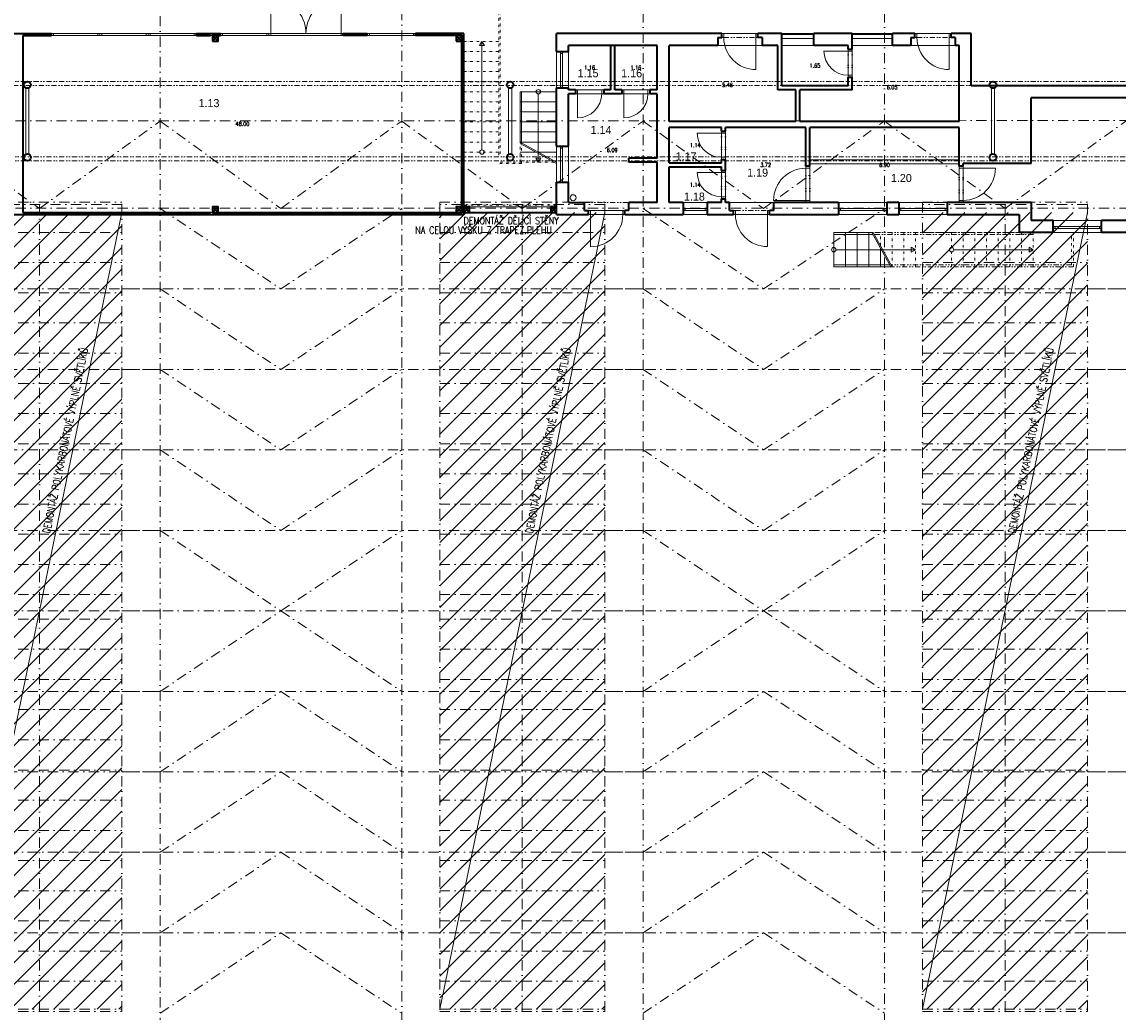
# Model space of a CAD drawing. Header units: millimetres. Extents: x -485339 to 350584, y -2181201 to -313328.
# Tile 96 of 115: x -83320 to -56075, y -614408 to -589799. Entities that reach past the tile are written whole.
import ezdxf
from ezdxf.enums import TextEntityAlignment as Align

# ---------------------------------------------------------------- set-up
doc = ezdxf.new("R2010")
doc.units = ezdxf.units.MM
doc.header["$LTSCALE"] = 10
for name, pattern in [('DASHDOT', [25.4, 12.7, -6.35, 0, -6.35]), ('DASHED', [19.05, 12.7, -6.35]), ('DĚLICÍ2', [15.875, 6.35, -3.175, 0, -3.175, 0, -3.175]), ('ČÁRKOVANÁ2', [9.525, 6.35, -3.175])]:
    doc.linetypes.add(name, pattern=pattern)
for name, color, linetype, lineweight, true_color in [('BOUR_ČÁRY_OBRYS', 7, 'Continuous', 35, 0x4ccd32), ('BOUR_ŠRAFY', 7, 'Continuous', 18, 0x4ccd32), ('BOURÁNÍ_POPIS', 7, 'Continuous', 18, 0x4ccd32)]:
    doc.layers.add(name, color=color, linetype=linetype, lineweight=lineweight, true_color=true_color)
for name, color, linetype, lineweight in [('St__otvory_dveře', 40, 'Continuous', 18), ('St_otvory_okna', 40, 'Continuous', 18), ('St_plocha_místnosti', 250, 'Continuous', 18), ('St_sloupy_konstrukce haly', 5, 'Continuous', 35), ('St_sloupy_opláštění_půdorys', 25, 'Continuous', 35), ('St_čáry_nad', 250, 'DĚLICÍ2', 18), ('St_čáry_obrys', 5, 'Continuous', 35), ('St_čáry_osy', 250, 'DASHDOT', 18), ('St_čáry_plné', 250, 'Continuous', 18), ('St_čáry_pod', 250, 'ČÁRKOVANÁ2', 18), ('ZTI_ST_kanalda', 234, 'Continuous', 18)]:
    doc.layers.add(name, color=color, linetype=linetype, lineweight=lineweight)
doc.layers.add('St_plocha_místn', color=140, linetype='Continuous', lineweight=18, plot=False)
doc.styles.add('Andy', font='txt')
doc.styles.get("Standard").update_dxf_attribs({"font": 'simplex.shx', "width": 0.8})
doc.linetypes.add('ZIGZAG', pattern='A,0.00254,-5.08,[131,ltypeshp.shx,S=5.08,R=0,X=-5.08,Y=0],-10.16,[131,ltypeshp.shx,S=5.08,R=180,X=5.08,Y=0],-5.08', length=20.32254)
pattern_1 = [(45, (12000, 0), (-269.40768, 269.40768), [])]

# ---------------------------------------------------------------- blocks, each defined once
blk = doc.blocks.new('G$CD8A98CDB')
at = {"layer": 'St_sloupy_konstrukce haly', "color": 250, "lineweight": 18, "ltscale": 2}
for points in [[(-825, 0), (825, 0)], [(-825, -80), (825, -80)]]:
    blk.add_lwpolyline(points, dxfattribs=at)
at = {"layer": 'St_sloupy_konstrukce haly', "ltscale": 2}
for centre in [(-900, -40), (900, -40)]:
    blk.add_circle(centre, 85, dxfattribs=at)
blk = doc.blocks.new('G$C7F8F446A')
at = {"layer": 'St_čáry_plné', "color": 0, "linetype": 'ByBlock', "ltscale": 2}
for p, q in [((20055, 4100), (-55, 4100)), ((-55, 0), (20055, 0))]:
    blk.add_line(p, q, dxfattribs=at)
for points in [[(-55, 4100), (-55, 0)], [(695, 4100), (695, 0)], [(1445, 4100), (1445, 0)], [(2195, 4100), (2195, 0)], [(2945, 4100), (2945, 0)], [(3695, 4100), (3695, 0)], [(4445, 4100), (4445, 0)], [(5195, 4100), (5195, 0)], [(5945, 4100), (5945, 0)], [(6695, 4100), (6695, 0)], [(7445, 4100), (7445, 0)], [(8195, 4100), (8195, 0)], [(8945, 4100), (8945, 0)], [(9695, 4100), (9695, 0)], [(10305, 4100), (10305, 0)], [(11055, 4100), (11055, 0)], [(11805, 4100), (11805, 0)], [(12555, 4100), (12555, 0)], [(13305, 4100), (13305, 0)], [(14055, 4100), (14055, 0)], [(14805, 4100), (14805, 0)], [(15555, 4100), (15555, 0)], [(16305, 4100), (16305, 0)], [(17055, 4100), (17055, 0)], [(17805, 4100), (17805, 0)], [(18555, 4100), (18555, 0)], [(19305, 4100), (19305, 0)], [(20055, 4100), (20055, 0)], [(-55, 2050), (20000, 2050)]]:
    blk.add_lwpolyline(points, dxfattribs=at)
at = {"layer": 'St_čáry_pod', "color": 0, "linetype": 'ByBlock', "ltscale": 2}
for p, q in [((0, 4100), (0, 0)), ((20000, 0), (20000, 4100))]:
    blk.add_line(p, q, dxfattribs=at)
blk = doc.blocks.new('*U38')
at = {"layer": 'St_čáry_osy', "ltscale": 2}
blk.add_lwpolyline([(-3000, -1000), (-4, 1000), (3000, -1000)], dxfattribs=at)
blk = doc.blocks.new('*U39')
at = {"layer": 'St_čáry_osy', "ltscale": 2}
for p in [(48000, 8000), (60000, 8000), (48000, 6000), (60000, 6000), (48000, 4000), (60000, 4000), (48000, 2000), (60000, 2000), (48000, 0), (60000, 0)]:
    blk.add_blockref('*U38', p, dxfattribs=at)
blk = doc.blocks.new('*U41')
at = {"layer": 'St_čáry_osy', "ltscale": 2}
blk.add_lwpolyline([(-3000, -1000), (-4, 1000), (3000, -1000)], dxfattribs=at)
blk = doc.blocks.new('*U40')
at = {"layer": 'St_čáry_osy', "ltscale": 2}
for p in [(48000, 8000), (60000, 8000), (48000, 6000), (60000, 6000), (48000, 4000), (60000, 4000), (48000, 2000), (60000, 2000), (48000, 0), (60000, 0)]:
    blk.add_blockref('*U41', p, dxfattribs=at)
blk = doc.blocks.new('*U42')
at = {"layer": 'St_čáry_osy', "ltscale": 2}
for points in [[(-3950, 8000), (9058, 8000)], [(-3950, 6000), (9058, 6000)], [(-3950, 4000), (9058, 4000)], [(-3950, 2000), (9058, 2000)], [(-3950, 0), (9058, 0)], [(-3950, -2000), (9058, -2000)], [(-3950, -4000), (9058, -4000)], [(-3950, -6000), (9058, -6000)], [(-3950, -8000), (9058, -8000)]]:
    blk.add_lwpolyline(points, dxfattribs=at)
blk = doc.blocks.new('*U43')
at = {"layer": 'St_čáry_osy', "ltscale": 2}
for p in [(36000, 0), (48000, 0), (60000, 0), (72000, 0)]:
    blk.add_blockref('*U42', p, dxfattribs=at)
blk = doc.blocks.new('G$C541DE37C')
at = {"layer": 'St_otvory_okna', "ltscale": 2}
for points in [[(0, -900), (0, 0), (-50, 0), (-50, -900)], [(0, 0), (0, -50), (-50, -50), (-50, 0)], [(0, -900), (0, -850), (-50, -850), (-50, -900)]]:
    blk.add_lwpolyline(points, close=True, dxfattribs=at)
blk = doc.blocks.new('G$C3969F823')
at = {"layer": 'St__otvory_dveře', "ltscale": 2}
for points in [[(-100, -50), (-100, 0), (0, 0), (0, -50)], [(-101, -700), (-101, -650), (-1, -650), (-1, -700)]]:
    blk.add_lwpolyline(points, close=True, dxfattribs=at)
at = {"layer": 'St__otvory_dveře', "linetype": 'DĚLICÍ2', "ltscale": 2}
for points in [[(-100, -50), (-101, -650)], [(0, -50), (-1, -650)]]:
    blk.add_lwpolyline(points, dxfattribs=at)
at = {"layer": 'St__otvory_dveře', "color": 0, "ltscale": 2}
blk.add_lwpolyline([(-101, -650), (-701, -650)], dxfattribs=at)
blk.add_arc((-101, -650), 600, 90, 180, dxfattribs=at)
blk = doc.blocks.new('G$CC1796412')
at = {"layer": 'St__otvory_dveře', "color": 0, "ltscale": 2}
blk.add_lwpolyline([(850, 1), (850, 801)], dxfattribs=at)
at = {"layer": 'St__otvory_dveře', "ltscale": 2}
for points in [[(50, 0), (0, 0), (0, -100), (50, -100)], [(900, 1), (850, 1), (850, -99), (900, -99)]]:
    blk.add_lwpolyline(points, close=True, dxfattribs=at)
at = {"layer": 'St__otvory_dveře', "linetype": 'DĚLICÍ2', "ltscale": 2}
for points in [[(50, 0), (850, 1)], [(50, -100), (850, -99)]]:
    blk.add_lwpolyline(points, dxfattribs=at)
at = {"layer": 'St__otvory_dveře', "color": 0, "ltscale": 2}
blk.add_arc((850, 1), 800, 90, 180, dxfattribs=at)
blk = doc.blocks.new('G$CC101BA37')
at = {"layer": 'St_otvory_okna', "ltscale": 2}
for points in [[(600, 50), (0, 50), (0, 0), (600, 0)], [(0, 50), (50, 50), (50, 0), (0, 0)], [(600, 50), (550, 50), (550, 0), (600, 0)]]:
    blk.add_lwpolyline(points, close=True, dxfattribs=at)
blk = doc.blocks.new('G$C09EC9A76')
at = {"layer": 'St_otvory_okna', "ltscale": 2}
for points in [[(1200, 50), (0, 50), (0, 0), (1200, 0)], [(0, 50), (50, 50), (50, 0), (0, 0)], [(1200, 50), (1150, 50), (1150, 0), (1200, 0)]]:
    blk.add_lwpolyline(points, close=True, dxfattribs=at)
blk = doc.blocks.new('G$C2F820337')
at = {"layer": 'St_sloupy_opláštění_půdorys', "ltscale": 2}
blk.add_lwpolyline([(-70, -70), (70, -70), (70, 70), (-70, 70)], close=True, dxfattribs=at)
for points in [[(-70, 70), (70, -70)], [(70, 70), (-70, -70)]]:
    blk.add_lwpolyline(points, dxfattribs=at)
blk = doc.blocks.new('G$C325A9F68')
at = {"layer": 'St_otvory_okna', "ltscale": 2}
for points in [[(0, 0), (1200, 0), (1200, 50), (0, 50)], [(0, 0), (50, 0), (50, 50), (0, 50)], [(1200, 0), (1150, 0), (1150, 50), (1200, 50)]]:
    blk.add_lwpolyline(points, close=True, dxfattribs=at)
blk = doc.blocks.new('G$C73FA397A')
at = {"layer": 'St__otvory_dveře', "ltscale": 2}
for points in [[(0, -50), (50, -50), (50, 0), (0, 0)], [(1800, -50), (1850, -50), (1850, 0), (1800, 0)]]:
    blk.add_lwpolyline(points, close=True, dxfattribs=at)
at = {"layer": 'St__otvory_dveře', "linetype": 'DĚLICÍ2', "ltscale": 2}
for points in [[(1800, 0), (50, 0)], [(1800, -50), (50, -50)]]:
    blk.add_lwpolyline(points, dxfattribs=at)
at = {"layer": 'St__otvory_dveře', "ltscale": 2}
for points in [[(50, -50), (50, -925)], [(1800, -50), (1800, -925)]]:
    blk.add_lwpolyline(points, dxfattribs=at)
for centre, start, end in [((50, -50), 270, 0), ((1800, -50), 180, 270)]:
    blk.add_arc(centre, 875, start, end, dxfattribs=at)
blk = doc.blocks.new('G$CB69B1554')
at = {"layer": 'St_otvory_okna', "ltscale": 2}
for points in [[(58530, -25), (59330, -25)], [(58530, -125), (59330, -125)], [(60280, -25), (61280, -25)], [(60280, -125), (61280, -125)]]:
    blk.add_lwpolyline(points, dxfattribs=at)
at = {"layer": 'St_čáry_nad'}
for points in [[(31280, 0), (31280, 1200), (50630, 1200), (51530, 1200), (51530, -3000)], [(31310, 0), (31310, 1170), (50630, 1170), (51500, 1170), (51500, -3030)], [(50630, -200), (51530, -200)], [(50630, -450), (51530, -450)], [(50630, -700), (51530, -700)], [(50630, -950), (51530, -950)], [(50630, -1200), (51530, -1200)], [(50630, -1450), (51530, -1450)], [(50630, -1700), (51530, -1700)], [(50630, -1950), (51530, -1950)], [(50630, -2200), (51530, -2200)], [(50630, -2450), (51530, -2450)], [(50630, -2700), (51530, -2700)], [(52030, -3200), (52030, -2700)], [(52060, -3230), (52060, -2717)], [(50630, -2950), (51530, -2950)], [(52060, -3230), (51500, -3230)], [(52868, -3200), (51530, -3200)], [(52930, -4050), (52930, -3034)], [(52930, -4271), (50630, -4271)], [(52930, -4450), (50630, -4450)], [(60982, -5272), (60982, -4950)], [(61272, -5800), (61272, -4950)], [(61562, -5800), (61562, -4950)], [(61852, -5800), (61852, -4950)], [(62752, -5800), (62752, -4950)], [(63042, -5800), (63042, -4950)], [(63332, -5800), (63332, -4950)], [(63622, -5800), (63622, -4950)], [(63912, -5800), (63912, -4950)], [(64202, -5800), (64202, -4950)], [(64492, -5800), (64492, -4950)], [(64782, -5800), (64782, -4950)], [(65732, -5750), (65732, -4950)], [(65782, -5800), (65782, -4950)]]:
    blk.add_lwpolyline(points, dxfattribs=at)
at = {"layer": 'St_čáry_nad', "ltscale": 2}
for points in [[(56940, -300), (58040, -300)], [(61740, -300), (62840, -300)], [(53630, -4200), (54730, -4200)], [(57230, -4200), (58330, -4200)], [(64782, -4950), (60805, -4950)], [(64782, -5000), (60833, -5000)], [(65732, -5750), (61245, -5750)], [(65782, -5800), (61272, -5800)]]:
    blk.add_lwpolyline(points, dxfattribs=at)
at = {"layer": 'St_čáry_obrys'}
for points in [[(39180, 0), (40380, 0)], [(40380, -50), (40380, 0)], [(43980, -50), (43980, 0)], [(43980, 0), (44580, 0)], [(44580, -50), (44580, 0)], [(47630, -50), (47630, 0)], [(47630, 0), (48230, 0)], [(48230, -50), (48230, 0)], [(50630, 0), (49430, 0)], [(49430, -50), (49430, 0)], [(50630, -4500), (50630, 0)], [(39670, -50), (40380, -50)], [(39670, -50), (39670, -4450)], [(43980, -50), (44330, -50)], [(44380, -50), (44580, -50)], [(48230, -50), (47630, -50)], [(50580, -50), (49430, -50)], [(50580, -4450), (50580, -50)], [(50580, -1427), (50580, -50)], [(60180, -390), (60280, -390)], [(60180, -1090), (60280, -1090)], [(57030, -2430), (57130, -2430)], [(57030, -3130), (57130, -3130)], [(57030, -3410), (57130, -3410)], [(56080, -4200), (56080, -4500)], [(56680, -4200), (56680, -4500)], [(57030, -4110), (57130, -4110)], [(59940, -4200), (59940, -4500)], [(61140, -4200), (61140, -4500)], [(61440, -4200), (61440, -4500)], [(62640, -4200), (62640, -4500)], [(28930, -4500), (50630, -4500)], [(39670, -4450), (44330, -4450)], [(44380, -4450), (50580, -4450)]]:
    blk.add_lwpolyline(points, dxfattribs=at)
at = {"layer": 'St_čáry_obrys', "ltscale": 2}
for points in [[(52930, -450), (52930, 0)], [(57040, 0), (52930, 0)], [(57040, -102), (57040, 0)], [(58530, 0), (57940, 0)], [(57940, -100), (57940, 0)], [(58530, -1300), (58530, 0)], [(60280, 0), (59330, 0)], [(59330, -300), (59330, 0)], [(60280, -390), (60280, 0)], [(61840, 0), (61280, 0)], [(61280, -300), (61280, 0)], [(61840, -102), (61840, 0)], [(63240, 0), (62740, 0)], [(63240, -1300), (63240, 0)], [(56940, -100), (57040, -100)], [(56940, -100), (56940, -300)], [(57940, -100), (57940, -2)], [(58040, -100), (57940, -100)], [(58040, -100), (58040, -300)], [(61740, -100), (61740, -300)], [(61740, -100), (61840, -100)], [(62740, -102), (62740, -2)], [(62740, -102), (62740, -2)], [(62840, -100), (62740, -100)], [(62840, -100), (62840, -300)], [(52930, -450), (53230, -450)], [(53230, -450), (53230, -300)], [(54280, -300), (53230, -300)], [(55430, -300), (53230, -300)], [(54280, -1400), (54280, -300)], [(55430, -300), (54380, -300)], [(54380, -1400), (54380, -300)], [(55430, -1400), (55430, -300)], [(55730, -2190), (55730, -300)], [(56940, -300), (55730, -300)], [(58430, -300), (58040, -300)], [(58430, -1400), (58430, -300)], [(60180, -300), (59330, -300)], [(60180, -390), (60180, -300)], [(61740, -300), (61280, -300)], [(62940, -300), (62840, -300)], [(62940, -2190), (62940, -300)], [(52930, -2800), (52930, -1350)], [(52930, -1350), (53230, -1350)], [(53230, -1400), (53230, -1350)], [(60180, -1300), (58530, -1300)], [(60180, -1300), (60180, -1090)], [(60280, -1400), (60280, -1090)], [(73930, -1300), (63240, -1300)], [(53405, -1400), (53230, -1400)], [(53230, -2800), (53230, -1500)], [(53405, -1500), (53230, -1500)], [(53405, -1400), (53405, -1500)], [(54280, -1400), (54105, -1400)], [(54105, -1400), (54105, -1500)], [(54555, -1500), (54105, -1500)], [(54555, -1400), (54380, -1400)], [(54555, -1400), (54555, -1500)], [(55430, -1400), (55255, -1400)], [(55255, -1400), (55255, -1500)], [(55430, -1500), (55255, -1500)], [(55430, -3100), (55430, -1500)], [(58880, -1400), (58430, -1400)], [(58880, -2190), (58880, -1400)], [(60280, -1400), (58980, -1400)], [(58980, -2190), (58980, -1400)], [(72080, -1600), (64730, -1600)], [(64730, -3230), (64730, -1600)], [(58880, -2190), (55730, -2190)], [(55730, -3220), (55730, -2340)], [(57030, -2340), (55730, -2340)], [(57030, -2430), (57030, -2340)], [(57130, -2430), (57130, -2340)], [(59130, -2340), (57130, -2340)], [(62940, -2190), (58980, -2190)], [(59130, -3300), (59130, -2340)], [(59230, -3300), (59230, -2340)], [(62940, -2340), (59230, -2340)], [(62940, -3300), (62940, -2340)], [(52930, -2800), (53230, -2800)], [(55430, -3100), (54730, -3100)], [(54730, -3200), (54730, -3100)], [(55430, -3200), (54730, -3200)], [(55430, -4200), (55430, -3200)], [(55730, -3220), (57030, -3220)], [(57030, -3220), (57030, -3130)], [(57130, -3410), (57130, -3130)], [(64730, -3230), (63040, -3230)], [(63040, -3300), (63040, -3230)], [(55730, -4200), (55730, -3320)], [(55730, -3320), (57030, -3320)], [(57030, -3410), (57030, -3320)], [(59230, -3300), (59130, -3300)], [(63040, -3300), (62940, -3300)], [(52930, -4500), (52930, -3700)], [(52930, -3700), (53230, -3700)], [(53230, -4200), (53230, -3700)], [(53230, -4200), (53630, -4200)], [(53630, -4400), (53630, -4200)], [(54730, -4400), (54730, -4200)], [(55430, -4200), (54730, -4200)], [(56080, -4200), (55730, -4200)], [(57030, -4200), (56680, -4200)], [(57030, -4200), (57030, -4110)], [(57130, -4200), (57130, -4110)], [(57230, -4200), (57130, -4200)], [(57230, -4400), (57230, -4200)], [(59940, -4200), (58330, -4200)], [(58330, -4400), (58330, -4200)], [(61440, -4200), (61140, -4200)], [(64730, -4200), (62640, -4200)], [(64730, -4200), (64730, -4650)], [(52930, -4500), (53730, -4500)], [(53630, -4400), (53730, -4400)], [(53730, -4500), (53730, -4400)], [(53730, -4500), (53730, -4500), (53730, -4500)], [(54630, -4500), (54630, -4400)], [(54730, -4400), (54630, -4400)], [(54630, -4500), (56080, -4500)], [(56680, -4500), (57330, -4500)], [(57230, -4400), (57330, -4400)], [(57330, -4500), (57330, -4400)], [(58230, -4500), (58230, -4400)], [(58330, -4400), (58230, -4400)], [(58230, -4500), (59940, -4500)], [(61140, -4500), (61440, -4500)], [(62640, -4500), (64430, -4500)], [(64430, -4500), (64430, -4950)], [(65280, -4650), (64730, -4650)], [(65280, -4950), (65280, -4650)], [(67080, -4650), (66480, -4650)], [(66480, -4950), (66480, -4650)], [(65280, -4950), (64430, -4950)], [(67080, -4950), (66480, -4950)]]:
    blk.add_lwpolyline(points, dxfattribs=at)
at = {"layer": 'St_čáry_plné'}
for p, q in [((56080, -4200), (56680, -4200)), ((59940, -4200), (61140, -4200)), ((61440, -4200), (62640, -4200)), ((56080, -4500), (56680, -4500)), ((59940, -4500), (61140, -4500)), ((61440, -4500), (62640, -4500)), ((65280, -4650), (66480, -4650)), ((65280, -4950), (66480, -4950))]:
    blk.add_line(p, q, dxfattribs=at)
at = {"layer": 'St_čáry_plné', "ltscale": 2}
for points in [[(58530, 0), (59330, 0)], [(60280, 0), (61280, 0)], [(51080, -2895), (51080, -200)], [(59330, -300), (58530, -300)], [(61280, -300), (60280, -300)], [(52480, -1505), (52480, -3200)], [(59877, -5375), (61852, -5375)], [(62807, -5375), (64782, -5375)]]:
    blk.add_lwpolyline(points, dxfattribs=at)
for points in [[(51080, -200), (51021, -301), (51139, -301)], [(52480, -3200), (52421, -3099), (52539, -3099)], [(61852, -5375), (61751, -5434), (61751, -5316)], [(64782, -5375), (64681, -5434), (64681, -5316)]]:
    blk.add_lwpolyline(points, close=True, dxfattribs=at)
at = {"layer": 'St_čáry_plné'}
for points in [[(52930, -450), (52930, -1350)], [(53230, -450), (53230, -1350)], [(52930, -3034), (52930, -1250)], [(52030, -2700), (52030, -1450)], [(52930, -1450), (52030, -1450)], [(52060, -2717), (52060, -1450)], [(52930, -1700), (52030, -1700)], [(52930, -1950), (52030, -1950)], [(52930, -2200), (52030, -2200)], [(52930, -2450), (52030, -2450)], [(52930, -2700), (52030, -2700)], [(52030, -2700), (52930, -3200)], [(52030, -2734), (52930, -3234)], [(52418, -2950), (52030, -2950)], [(52930, -2950), (52480, -2950)], [(52930, -2800), (52930, -3700)], [(53230, -2800), (53230, -3700)], [(62940, -3140), (59230, -3140)], [(62940, -3240), (59230, -3240)], [(60805, -4950), (59822, -4950)], [(59822, -5800), (59822, -4950)], [(60799, -5000), (59822, -5000)], [(60112, -5800), (60112, -4950)], [(60402, -5800), (60402, -4950)], [(60692, -5800), (60692, -4950)], [(60771, -4950), (61238, -5800)], [(60805, -4950), (61272, -5800)], [(60982, -5800), (60982, -5334)], [(61210, -5750), (59822, -5750)], [(61272, -5800), (59822, -5800)]]:
    blk.add_lwpolyline(points, dxfattribs=at)
at = {"layer": 'St_čáry_plné', "ltscale": 2}
for centre in [(52480, -1450), (51080, -2950), (59822, -5375), (62752, -5375)]:
    blk.add_circle(centre, 54.6, dxfattribs=at)
at = {"layer": 'ZTI_ST_kanalda', "ltscale": 2}
blk.add_circle((53346, -4084), 75, dxfattribs=at)
at = {"layer": 'St__otvory_dveře', "xscale": -1}
for name, p, rotation in [('G$C73FA397A', (45780, -50), 180), ('G$CC1796412', (57040, -99), 180), ('G$CC1796412', (61840, -99), 180), ('G$C3969F823', (60280, -1090), 180), ('G$C3969F823', (54105, -1399), 270), ('G$C3969F823', (55255, -1399), 270), ('G$C3969F823', (57130, -3130), 180), ('G$C3969F823', (57130, -4110), 180), ('G$CC1796412', (59130, -3300), 89.9999999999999), ('G$CC1796412', (63040, -4200), 269.9999999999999), ('G$CC1796412', (57330, -4499), 180)]:
    blk.add_blockref(name, p, dxfattribs=dict(at, rotation=rotation))
at = {"layer": 'St__otvory_dveře', "rotation": 180}
blk.add_blockref('G$CC1796412', (54630, -4501), dxfattribs=at)
at = {"layer": 'St_otvory_okna', "ltscale": 2}
for name, p in [('G$C325A9F68', (40380, -50)), ('G$C325A9F68', (41580, -50)), ('G$C325A9F68', (42780, -50)), ('G$C325A9F68', (44580, -50)), ('G$C325A9F68', (48230, -50)), ('G$CC101BA37', (56080, -4400)), ('G$C09EC9A76', (59940, -4400)), ('G$C09EC9A76', (61440, -4400)), ('G$C09EC9A76', (65280, -4850))]:
    blk.add_blockref(name, p, dxfattribs=at)
at = {"layer": 'St_otvory_okna'}
for p in [(53080, -450), (53080, -2800)]:
    blk.add_blockref('G$C541DE37C', p, dxfattribs=at)
at = {"layer": 'St_sloupy_opláštění_půdorys', "ltscale": 2}
for p in [(44450, -120), (50510, -120), (44450, -4380), (50510, -4380), (50700, -4380), (52860, -4380)]:
    blk.add_blockref('G$C2F820337', p, dxfattribs=at)

msp = doc.modelspace()

# ---------------------------------------------------------------- hatches: boundary and pattern name
at = {"layer": 'BOUR_ŠRAFY', "linetype": 'DASHED'}
h = msp.add_hatch(dxfattribs=at)
h.set_pattern_fill('ANSI31', color=256, scale=120)
h.paths.add_polyline_path([(-84934.2, -614336.7), (-80834.2, -614336.7), (-80834.2, -594536.7), (-84934.2, -594536.7)])
h = msp.add_hatch(dxfattribs=at)
h.set_pattern_fill('ANSI31', color=256, scale=120)
h.set_pattern_definition(pattern_1)
h.paths.add_polyline_path([(-72934.2, -614336.7), (-68834.2, -614336.7), (-68834.2, -594536.7), (-72934.2, -594536.7)])
h = msp.add_hatch(dxfattribs=at)
h.set_pattern_fill('ANSI31', color=256, scale=120)
h.set_pattern_definition(pattern_1)
h.paths.add_polyline_path([(-60934.2, -614336.7), (-56834.2, -614336.7), (-56834.2, -594536.7), (-60934.2, -594536.7)])

# ---------------------------------------------------------------- linework, layer by layer
at = {"layer": 'BOUR_ČÁRY_OBRYS', "linetype": 'ZIGZAG', "lineweight": 35, "ltscale": 0.5}
msp.add_lwpolyline([(-72334.9, -594534.6), (-70034.9, -594534.6)], dxfattribs=at)
at = {"layer": 'BOURÁNÍ_POPIS'}
for points in [[(-80834.2, -594536.7), (-84934.2, -614336.7)], [(-68834.2, -594536.7), (-72934.2, -614336.7)], [(-56834.2, -594536.7), (-60934.2, -614336.7)]]:
    msp.add_lwpolyline(points, dxfattribs=at)
at = {"layer": 'St_plocha_místn'}
for points in [[(-122964.9, -590072.8), (-101864.9, -590084.6), (-101865.2, -592259.1), (-94034.9, -592258.1), (-94034.9, -590084.6), (-72334.9, -590084.6), (-72334.9, -594394.6), (-70034.9, -594394.6), (-70034.9, -590084.6), (-59724.9, -590084.6), (-59724.9, -591379.2), (-43925.2, -591372.8)], [(-122964.9, -594584.6), (-101864.9, -594584.6), (-101865.2, -592259.1), (-94034.9, -592259.1), (-94034.9, -594584.6), (-72334.9, -594584.6), (-72334.9, -594534.6), (-72194.9, -594534.6), (-72194.9, -594394.6), (-70174.9, -594394.6), (-70174.9, -594534.6), (-70034.9, -594534.6), (-70034.9, -594584.6), (-58534.9, -594584.6), (-58534.9, -595034.6), (-46734.9, -595034.6)]]:
    msp.add_lwpolyline(points, dxfattribs=at)
for points in [[(-83294.9, -590134.6), (-72384.9, -590134.6), (-72384.9, -594534.6), (-83294.9, -594534.6)], [(-69734.9, -590384.6), (-68684.9, -590384.6), (-68684.9, -591484.6), (-69734.9, -591484.6)], [(-68584.9, -590384.6), (-67534.9, -590384.6), (-67534.9, -591484.6), (-68584.9, -591484.6)], [(-64084.9, -591484.6), (-64534.9, -591484.6), (-64534.9, -590384.6), (-67234.9, -590384.6), (-67234.9, -592274.6), (-64084.9, -592274.6)], [(-64434.9, -591384.6), (-62784.9, -591384.6), (-62784.9, -590384.6), (-64434.9, -590384.6)], [(-63984.9, -592274.6), (-63984.9, -591484.6), (-62684.9, -591484.6), (-62684.9, -590384.6), (-60024.9, -590384.6), (-60024.9, -592274.6)], [(-69734.9, -591584.6), (-67534.9, -591584.6), (-67534.9, -593184.6), (-68234.9, -593184.6), (-68234.9, -593284.6), (-67534.9, -593284.6), (-67534.9, -594284.6), (-68234.9, -594284.6), (-68234.9, -594484.6), (-69334.9, -594484.6), (-69334.9, -594284.6), (-69734.9, -594284.6)], [(-59924.9, -594284.5), (-59924.9, -593314.6), (-58234.9, -593314.6), (-58234.9, -591684.6), (-50884.9, -591684.6), (-50884.9, -594734.6), (-58234.9, -594734.6), (-58234.9, -594284.6)], [(-67234.9, -593304.6), (-65934.9, -593304.6), (-65934.9, -592424.6), (-67234.9, -592424.6)], [(-65834.9, -594284.6), (-63834.9, -594284.6), (-63834.9, -592424.6), (-65834.9, -592424.6)], [(-63735.7, -594284.5), (-60024.9, -594284.5), (-60024.9, -592424.6), (-63735.7, -592424.6)], [(-65934.9, -594284.6), (-67234.9, -594284.6), (-67234.9, -593404.6), (-65934.9, -593404.6)]]:
    msp.add_lwpolyline(points, close=True, dxfattribs=at)
at = {"layer": 'St_čáry_nad', "ltscale": 2}
for points in [[(-43825.2, -591279.2), (-139879.9, -591279.2)], [(-46557.7, -591379.2), (-139879.9, -591379.2)], [(-43825.2, -593149.2), (-139879.9, -593149.2)], [(-43825.2, -593249.2), (-139879.9, -593249.2)]]:
    msp.add_lwpolyline(points, dxfattribs=at)
at = {"layer": 'St_čáry_osy', "ltscale": 2}
for points in [[(-79879.9, -634619.2), (-79879.9, -567627.2)], [(-73879.9, -616684.8), (-73879.9, -567627.2)], [(-67879.9, -615724.2), (-67879.9, -567627.2)], [(-61879.9, -615724.2), (-61879.9, -567627.2)], [(-139879.9, -592264.2), (-43825.2, -592251.4)], [(-85879.9, -592264.2), (-82884.2, -594436.7), (-79879.9, -592264.2)], [(-79879.9, -592264.2), (-76884.2, -594436.7), (-73879.9, -592264.2)], [(-73879.9, -592264.2), (-70884.2, -594436.7), (-67879.9, -592264.2)], [(-67879.9, -592264.2), (-64884.2, -594436.7), (-61879.9, -592264.2)], [(-61879.9, -592264.2), (-58884.2, -594436.7), (-55879.9, -592264.2)], [(-139879.9, -594436.7), (-43825.2, -594423.9)]]:
    msp.add_lwpolyline(points, dxfattribs=at)

# ---------------------------------------------------------------- block references
at = {"layer": 'BOUR_ČÁRY_OBRYS', "linetype": 'ZIGZAG', "lineweight": 35, "ltscale": 0.5}
msp.add_blockref('G$CB69B1554', (-122964.9, -590084.6), dxfattribs=at)
at = {"layer": 'St_sloupy_konstrukce haly', "ltscale": 2, "rotation": 90}
for p in [(-83224.9, -592264.2), (-71224.9, -592264.2), (-59224.9, -592264.2)]:
    msp.add_blockref('G$CD8A98CDB', p, dxfattribs=at)
at = {"layer": 'St_čáry_osy', "ltscale": 2, "xscale": -1, "rotation": 180}
msp.add_blockref('*U40', (-124879.9, -595436.7), dxfattribs=at)
at = {"layer": 'St_čáry_osy', "ltscale": 2, "rotation": 90}
for p in [(-80834.2, -614336.7), (-68834.2, -614336.7), (-56834.2, -614336.7)]:
    msp.add_blockref('G$C7F8F446A', p, dxfattribs=at)
at = {"layer": 'St_čáry_osy', "ltscale": 2}
for name, p in [('*U43', (-124884.2, -604436.7)), ('*U39', (-124879.9, -613436.7))]:
    msp.add_blockref(name, p, dxfattribs=at)

# ---------------------------------------------------------------- texts
at = {"layer": 'BOURÁNÍ_POPIS', "width": 0.8}
for s, p in [('DEMONTÁŽ DĚLÍCÍ STĚNY ', (-72342.8, -594829.8)), ('NA CELOU VÝŠKU Z TRAPEZ.PLEHU', (-73542.3, -595063.8))]:
    msp.add_text(s, height=180, dxfattribs=at).set_placement(p)
for p in [(-82628.1, -602524.8), (-70628.1, -602524.8), (-58628.1, -602524.8)]:
    msp.add_text('DEMONTÁŽ POLYKARBONÁTOVÉ VÝPLNĚ SVĚTLÍKŮ', height=180, rotation=78.30106, dxfattribs=at).set_placement(p)
at = {"layer": 'St_plocha_místn', "width": 0.8}
for s, p in [('1.16', (-69209.9, -590934.6)), ('1.16', (-68059.9, -590934.6)), ('1.65', (-63609.9, -590884.6)), ('5.46', (-65782.3, -591365.4)), ('6.05', (-61690.7, -591422.9)), ('48.00', (-77839.9, -592334.6)), ('1.14', (-66584.9, -592864.6)), ('6.09', (-68648.9, -592983.5)), ('3.72', (-64834.9, -593354.6)), ('6.90', (-61880.3, -593354.6)), ('1.14', (-66584.9, -593844.6))]:
    msp.add_text(s, height=100, dxfattribs=at).set_placement(p, align=Align.MIDDLE_CENTER)
at = {"layer": 'St_plocha_místnosti', "ltscale": 2, "style": 'Andy'}
for s, p in [('1.15', (-69509.1, -591174.6)), ('1.16', (-68425.7, -591174.6)), ('1.13', (-78930.5, -591916.9)), ('1.14', (-69187, -592585.3)), ('1.17', (-67074.1, -593241.3)), ('1.19', (-65294.7, -593645.7)), ('1.20', (-61721.7, -593778.3)), ('1.18', (-66866.2, -594240.6))]:
    msp.add_text(s, height=200, dxfattribs=at).set_placement(p)

doc.saveas('drawing.dxf')
